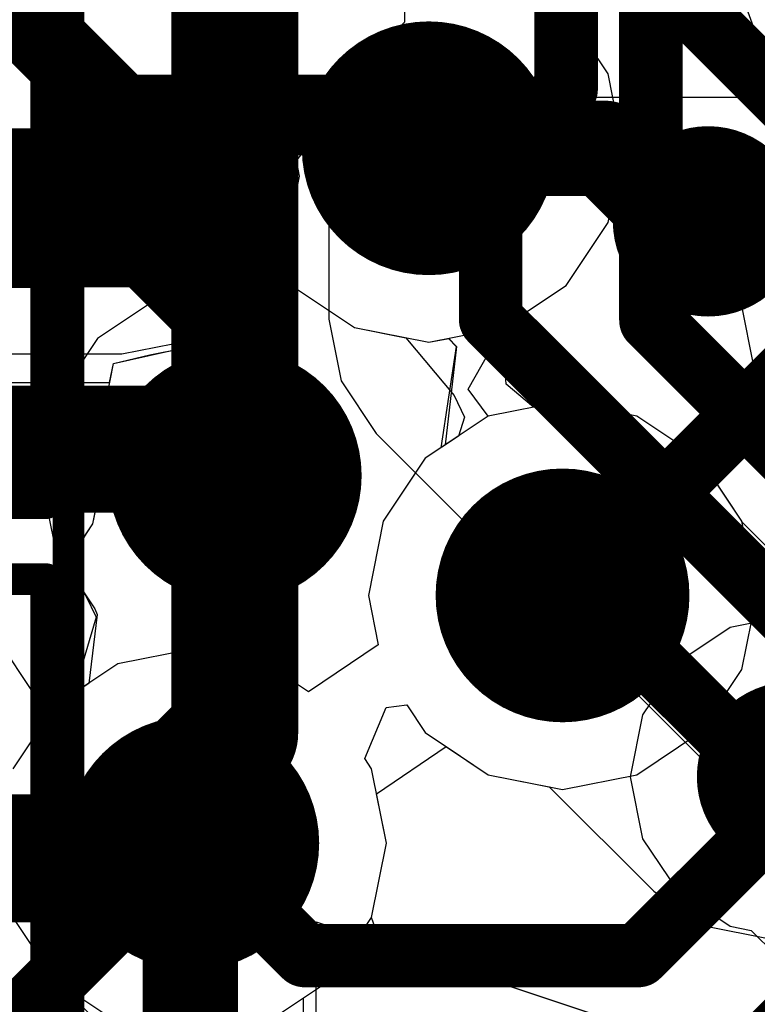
# Model space of a CAD drawing. Header units: millimetres. Extents: x -2 to 68, y -2 to 27.4.
# Tile 94 of 256: x 18.9 to 20, y 8 to 9.6. Entities that reach past the tile are written whole.
import ezdxf

# ---------------------------------------------------------------- set-up
doc = ezdxf.new("R2010")
doc.units = ezdxf.units.MM
for name, color, linetype in [('BottomLayer', 5, 'Continuous'), ('DrillGuide', 244, 'Continuous'), ('Mechanical13', 56, 'Continuous'), ('Mechanical15', 56, 'Continuous'), ('Mechanical6', 56, 'Continuous'), ('MidLayer1', 16, 'Continuous'), ('MidLayer2', 76, 'Continuous'), ('MidLayer3', 90, 'Continuous'), ('MidLayer4', 156, 'Continuous'), ('MidLayer5', 130, 'Continuous'), ('MidLayer6', 216, 'Continuous'), ('MidLayer7', 6, 'Continuous'), ('MidLayer8', 54, 'Continuous'), ('MultiLayer', 9, 'Continuous'), ('TopLayer', 1, 'Continuous'), ('TopPaste', 8, 'Continuous'), ('TopSolder', 216, 'Continuous'), ('ViaHoleLayer', 16, 'Continuous')]:
    doc.layers.add(name, color=color, linetype=linetype)

# ---------------------------------------------------------------- blocks, each defined once
blk = doc.blocks.new('DF40C_80DP_0_4V_51__F_________1_B_292')
at = {"layer": 'Mechanical6', "const_width": 0.05}
blk.add_lwpolyline([(-8.395, -1.79), (8.395, -1.79)], dxfattribs=at)
blk = doc.blocks.new('CAP_0402_408')
at = {"layer": 'Mechanical13', "const_width": 0.12}
for points in [[(-0.53, 0.28), (0.53, 0.28)], [(-0.53, -0.28), (-0.53, 0.28)], [(0.53, -0.28), (0.53, 0.28)], [(-0.53, -0.28), (0.53, -0.28)]]:
    blk.add_lwpolyline(points, dxfattribs=at)
at = {"layer": 'Mechanical13', "const_width": 0.06}
for points in [[(-0.56, 0.28, 1), (-0.5, 0.28, 1)], [(-0.56, 0.28, 1), (-0.5, 0.28, 1)], [(0.5, 0.28, 1), (0.56, 0.28, 1)], [(0.5, 0.28, 1), (0.56, 0.28, 1)], [(-0.56, -0.28, 1), (-0.5, -0.28, 1)], [(-0.56, -0.28, 1), (-0.5, -0.28, 1)], [(0.5, -0.28, 1), (0.56, -0.28, 1)], [(0.5, -0.28, 1), (0.56, -0.28, 1)]]:
    blk.add_lwpolyline(points, format="xyb", close=True, dxfattribs=at)
at = {"layer": 'Mechanical15', "const_width": 0.05}
for points in [[(-0.9, 0.44), (0.9, 0.44)], [(-0.9, -0.44), (-0.9, 0.44)], [(0.9, -0.44), (0.9, 0.44)], [(0, -0.22), (0, 0.22)], [(-0.22, 0), (0.22, 0)], [(-0.9, -0.44), (0.9, -0.44)]]:
    blk.add_lwpolyline(points, dxfattribs=at)
at = {"layer": 'Mechanical15'}
for points, const_width in [([(-0.9125, 0.44, 1), (-0.8875, 0.44, 1)], 0.025), ([(-0.9125, 0.44, 1), (-0.8875, 0.44, 1)], 0.025), ([(0.8875, 0.44, 1), (0.9125, 0.44, 1)], 0.025), ([(0.8875, 0.44, 1), (0.9125, 0.44, 1)], 0.025), ([(-0.0125, 0.22, 1), (0.0125, 0.22, 1)], 0.025), ([(0.165, 0, 1), (-0.165, 0, 1)], 0.05), ([(-0.2325, 0, 1), (-0.2075, 0, 1)], 0.025), ([(-0.1775, 0, 1), (-0.1525, 0, 1)], 0.025), ([(0.1525, 0, 1), (0.1775, 0, 1)], 0.025), ([(0.2075, 0, 1), (0.2325, 0, 1)], 0.025), ([(-0.0125, -0.22, 1), (0.0125, -0.22, 1)], 0.025), ([(-0.9125, -0.44, 1), (-0.8875, -0.44, 1)], 0.025), ([(-0.9125, -0.44, 1), (-0.8875, -0.44, 1)], 0.025), ([(0.8875, -0.44, 1), (0.9125, -0.44, 1)], 0.025), ([(0.8875, -0.44, 1), (0.9125, -0.44, 1)], 0.025)]:
    blk.add_lwpolyline(points, format="xyb", close=True, dxfattribs=dict(at, const_width=const_width))
at = {"layer": 'TopLayer', "const_width": 0.1508}
for points in [[(-0.6746, 0.1392, 1), (-0.5238, 0.1392, 1)], [(-0.3462, 0.1392, 1), (-0.1954, 0.1392, 1)], [(0.1954, 0.1392, 1), (0.3462, 0.1392, 1)], [(0.5238, 0.1392, 1), (0.6746, 0.1392, 1)], [(-0.6746, -0.1392, 1), (-0.5238, -0.1392, 1)], [(-0.3462, -0.1392, 1), (-0.1954, -0.1392, 1)], [(0.1954, -0.1392, 1), (0.3462, -0.1392, 1)], [(0.5238, -0.1392, 1), (0.6746, -0.1392, 1)]]:
    blk.add_lwpolyline(points, format="xyb", close=True, dxfattribs=at)
at = {"layer": 'TopLayer'}
for points in [[(-0.2708, 0.29), (-0.5992, 0.29), (-0.2708, -0.29), (-0.5992, -0.29)], [(0.2708, -0.29), (0.5992, -0.29), (0.2708, 0.29), (0.5992, 0.29)], [(-0.12, 0.1392), (-0.75, 0.1392), (-0.12, -0.1392), (-0.75, -0.1392)], [(0.12, -0.1392), (0.75, -0.1392), (0.12, 0.1392), (0.75, 0.1392)]]:
    blk.add_solid(points, dxfattribs=at)
at = {"layer": 'TopPaste', "const_width": 0.1508}
for points in [[(-0.6746, 0.1392, 1), (-0.5238, 0.1392, 1)], [(-0.3462, 0.1392, 1), (-0.1954, 0.1392, 1)], [(0.1954, 0.1392, 1), (0.3462, 0.1392, 1)], [(0.5238, 0.1392, 1), (0.6746, 0.1392, 1)], [(-0.6746, -0.1392, 1), (-0.5238, -0.1392, 1)], [(-0.3462, -0.1392, 1), (-0.1954, -0.1392, 1)], [(0.1954, -0.1392, 1), (0.3462, -0.1392, 1)], [(0.5238, -0.1392, 1), (0.6746, -0.1392, 1)]]:
    blk.add_lwpolyline(points, format="xyb", close=True, dxfattribs=at)
at = {"layer": 'TopPaste'}
for points in [[(-0.2708, 0.29), (-0.5992, 0.29), (-0.2708, -0.29), (-0.5992, -0.29)], [(0.2708, -0.29), (0.5992, -0.29), (0.2708, 0.29), (0.5992, 0.29)], [(-0.12, 0.1392), (-0.75, 0.1392), (-0.12, -0.1392), (-0.75, -0.1392)], [(0.12, -0.1392), (0.75, -0.1392), (0.12, 0.1392), (0.75, 0.1392)]]:
    blk.add_solid(points, dxfattribs=at)
at = {"layer": 'TopSolder', "const_width": 0.1508}
for points in [[(-0.6746, 0.1392, 1), (-0.5238, 0.1392, 1)], [(-0.3462, 0.1392, 1), (-0.1954, 0.1392, 1)], [(0.1954, 0.1392, 1), (0.3462, 0.1392, 1)], [(0.5238, 0.1392, 1), (0.6746, 0.1392, 1)], [(-0.6746, -0.1392, 1), (-0.5238, -0.1392, 1)], [(-0.3462, -0.1392, 1), (-0.1954, -0.1392, 1)], [(0.1954, -0.1392, 1), (0.3462, -0.1392, 1)], [(0.5238, -0.1392, 1), (0.6746, -0.1392, 1)]]:
    blk.add_lwpolyline(points, format="xyb", close=True, dxfattribs=at)
at = {"layer": 'TopSolder'}
for points in [[(-0.2708, 0.29), (-0.5992, 0.29), (-0.2708, -0.29), (-0.5992, -0.29)], [(0.2708, -0.29), (0.5992, -0.29), (0.2708, 0.29), (0.5992, 0.29)], [(-0.12, 0.1392), (-0.75, 0.1392), (-0.12, -0.1392), (-0.75, -0.1392)], [(0.12, -0.1392), (0.75, -0.1392), (0.12, 0.1392), (0.75, 0.1392)]]:
    blk.add_solid(points, dxfattribs=at)
blk = doc.blocks.new('CAP_0402_438')
at = {"layer": 'Mechanical13', "const_width": 0.12}
for points in [[(0.53, 0.28), (-0.53, 0.28)], [(-0.53, 0.28), (-0.53, -0.28)], [(0.53, 0.28), (0.53, -0.28)], [(0.53, -0.28), (-0.53, -0.28)]]:
    blk.add_lwpolyline(points, dxfattribs=at)
at = {"layer": 'Mechanical13', "const_width": 0.06}
for points in [[(-0.56, 0.28, 1), (-0.5, 0.28, 1)], [(-0.56, 0.28, 1), (-0.5, 0.28, 1)], [(0.5, 0.28, 1), (0.56, 0.28, 1)], [(0.5, 0.28, 1), (0.56, 0.28, 1)], [(-0.56, -0.28, 1), (-0.5, -0.28, 1)], [(-0.56, -0.28, 1), (-0.5, -0.28, 1)], [(0.5, -0.28, 1), (0.56, -0.28, 1)], [(0.5, -0.28, 1), (0.56, -0.28, 1)]]:
    blk.add_lwpolyline(points, format="xyb", close=True, dxfattribs=at)
at = {"layer": 'Mechanical15', "const_width": 0.05}
for points in [[(0.9, 0.44), (-0.9, 0.44)], [(-0.9, 0.44), (-0.9, -0.44)], [(0.9, 0.44), (0.9, -0.44)], [(0, 0.22), (0, -0.22)], [(0.22, 0), (-0.22, 0)], [(0.9, -0.44), (-0.9, -0.44)]]:
    blk.add_lwpolyline(points, dxfattribs=at)
at = {"layer": 'Mechanical15'}
for points, const_width in [([(-0.9125, 0.44, 1), (-0.8875, 0.44, 1)], 0.025), ([(-0.9125, 0.44, 1), (-0.8875, 0.44, 1)], 0.025), ([(0.8875, 0.44, 1), (0.9125, 0.44, 1)], 0.025), ([(0.8875, 0.44, 1), (0.9125, 0.44, 1)], 0.025), ([(-0.0125, 0.22, 1), (0.0125, 0.22, 1)], 0.025), ([(0.165, 0, 1), (-0.165, 0, 1)], 0.05), ([(-0.2325, 0, 1), (-0.2075, 0, 1)], 0.025), ([(-0.1775, 0, 1), (-0.1525, 0, 1)], 0.025), ([(0.1525, 0, 1), (0.1775, 0, 1)], 0.025), ([(0.2075, 0, 1), (0.2325, 0, 1)], 0.025), ([(-0.0125, -0.22, 1), (0.0125, -0.22, 1)], 0.025), ([(-0.9125, -0.44, 1), (-0.8875, -0.44, 1)], 0.025), ([(-0.9125, -0.44, 1), (-0.8875, -0.44, 1)], 0.025), ([(0.8875, -0.44, 1), (0.9125, -0.44, 1)], 0.025), ([(0.8875, -0.44, 1), (0.9125, -0.44, 1)], 0.025)]:
    blk.add_lwpolyline(points, format="xyb", close=True, dxfattribs=dict(at, const_width=const_width))
at = {"layer": 'TopLayer', "const_width": 0.1508}
for points in [[(-0.6746, 0.1392, 1), (-0.5238, 0.1392, 1)], [(-0.3462, 0.1392, 1), (-0.1954, 0.1392, 1)], [(0.1954, 0.1392, 1), (0.3462, 0.1392, 1)], [(0.5238, 0.1392, 1), (0.6746, 0.1392, 1)], [(-0.6746, -0.1392, 1), (-0.5238, -0.1392, 1)], [(-0.3462, -0.1392, 1), (-0.1954, -0.1392, 1)], [(0.1954, -0.1392, 1), (0.3462, -0.1392, 1)], [(0.5238, -0.1392, 1), (0.6746, -0.1392, 1)]]:
    blk.add_lwpolyline(points, format="xyb", close=True, dxfattribs=at)
at = {"layer": 'TopLayer'}
for points in [[(-0.2708, 0.29), (-0.5992, 0.29), (-0.2708, -0.29), (-0.5992, -0.29)], [(0.2708, -0.29), (0.5992, -0.29), (0.2708, 0.29), (0.5992, 0.29)], [(-0.12, 0.1392), (-0.75, 0.1392), (-0.12, -0.1392), (-0.75, -0.1392)], [(0.12, -0.1392), (0.75, -0.1392), (0.12, 0.1392), (0.75, 0.1392)]]:
    blk.add_solid(points, dxfattribs=at)
at = {"layer": 'TopPaste', "const_width": 0.1508}
for points in [[(-0.6746, 0.1392, 1), (-0.5238, 0.1392, 1)], [(-0.3462, 0.1392, 1), (-0.1954, 0.1392, 1)], [(0.1954, 0.1392, 1), (0.3462, 0.1392, 1)], [(0.5238, 0.1392, 1), (0.6746, 0.1392, 1)], [(-0.6746, -0.1392, 1), (-0.5238, -0.1392, 1)], [(-0.3462, -0.1392, 1), (-0.1954, -0.1392, 1)], [(0.1954, -0.1392, 1), (0.3462, -0.1392, 1)], [(0.5238, -0.1392, 1), (0.6746, -0.1392, 1)]]:
    blk.add_lwpolyline(points, format="xyb", close=True, dxfattribs=at)
at = {"layer": 'TopPaste'}
for points in [[(-0.2708, 0.29), (-0.5992, 0.29), (-0.2708, -0.29), (-0.5992, -0.29)], [(0.2708, -0.29), (0.5992, -0.29), (0.2708, 0.29), (0.5992, 0.29)], [(-0.12, 0.1392), (-0.75, 0.1392), (-0.12, -0.1392), (-0.75, -0.1392)], [(0.12, -0.1392), (0.75, -0.1392), (0.12, 0.1392), (0.75, 0.1392)]]:
    blk.add_solid(points, dxfattribs=at)
at = {"layer": 'TopSolder', "const_width": 0.1508}
for points in [[(-0.6746, 0.1392, 1), (-0.5238, 0.1392, 1)], [(-0.3462, 0.1392, 1), (-0.1954, 0.1392, 1)], [(0.1954, 0.1392, 1), (0.3462, 0.1392, 1)], [(0.5238, 0.1392, 1), (0.6746, 0.1392, 1)], [(-0.6746, -0.1392, 1), (-0.5238, -0.1392, 1)], [(-0.3462, -0.1392, 1), (-0.1954, -0.1392, 1)], [(0.1954, -0.1392, 1), (0.3462, -0.1392, 1)], [(0.5238, -0.1392, 1), (0.6746, -0.1392, 1)]]:
    blk.add_lwpolyline(points, format="xyb", close=True, dxfattribs=at)
at = {"layer": 'TopSolder'}
for points in [[(-0.2708, 0.29), (-0.5992, 0.29), (-0.2708, -0.29), (-0.5992, -0.29)], [(0.2708, -0.29), (0.5992, -0.29), (0.2708, 0.29), (0.5992, 0.29)], [(-0.12, 0.1392), (-0.75, 0.1392), (-0.12, -0.1392), (-0.75, -0.1392)], [(0.12, -0.1392), (0.75, -0.1392), (0.12, 0.1392), (0.75, 0.1392)]]:
    blk.add_solid(points, dxfattribs=at)

msp = doc.modelspace()

# ---------------------------------------------------------------- linework, layer by layer
at = {"layer": 'BottomLayer'}
for p, q in [((19.2342, 9.4981), (19.2646, 9.5894)), ((19.2779, 9.4328), (19.2342, 9.4981)), ((19.2944, 9.35), (19.3764, 9.45)), ((19.3764, 9.45), (20.122, 9.45)), ((19.2992, 9.3255), (19.2779, 9.4328)), ((19.2992, 9.3255), (19.2944, 9.35)), ((19.2779, 9.2182), (19.2992, 9.3255)), ((19.2779, 9.2182), (19.2992, 9.3255)), ((20.0696, 9.3039), (20.0144, 9.2212)), ((20.0696, 9.3039), (20.0144, 9.2212)), ((20.0144, 9.2212), (19.995, 9.1237)), ((20.0144, 9.2212), (19.995, 9.1237)), ((19.2171, 9.1272), (19.2779, 9.2182)), ((19.2171, 9.1272), (19.2779, 9.2182)), ((19.2044, 9.1145), (19.2171, 9.1272)), ((19.2044, 9.1145), (19.2171, 9.1272)), ((19.1134, 9.0537), (19.2044, 9.1145)), ((19.1134, 9.0537), (19.2044, 9.1145)), ((19.995, 9.1237), (20.0144, 9.0261)), ((19.995, 9.1237), (20.0144, 9.0261)), ((19.0057, 9.0301), (19.0879, 9.0486)), ((19.0634, 9.0437), (19.1134, 9.0537)), ((19.0879, 9.0486), (19.1134, 9.0537)), ((19.0057, 9.0303), (19.0634, 9.0437)), ((18.9889, 8.9446), (19.0057, 9.0303)), ((18.9998, 9), (19.0057, 9.0301)), ((20.0144, 9.0261), (20.0696, 8.9434)), ((20.0144, 9.0261), (20.0696, 8.9434)), ((18.435, 9), (18.9998, 9)), ((18.9889, 8.8554), (18.9889, 8.9446)), ((18.9734, 8.7772), (18.9889, 8.8554)), ((18.9779, 8.8), (18.435, 8.8)), ((18.9734, 8.7772), (18.9779, 8.8)), ((18.9291, 8.7109), (18.9734, 8.7772)), ((18.9633, 8.7621), (18.9734, 8.7772)), ((18.8997, 8.6597), (18.9633, 8.7621)), ((18.9, 8.6915), (18.9291, 8.7109)), ((18.9, 8.659), (18.9, 8.6915)), ((18.9474, 8.5446), (18.8997, 8.6597)), ((18.9474, 8.5446), (18.9, 8.659)), ((20.075, 8.6335), (19.9775, 8.6141)), ((20.075, 8.6335), (19.9775, 8.6141)), ((19.9775, 8.6141), (19.8948, 8.5588)), ((19.9775, 8.6141), (19.8948, 8.5588)), ((19.8948, 8.5588), (19.8395, 8.4761)), ((19.8948, 8.5588), (19.8395, 8.4761)), ((18.9474, 8.4554), (18.9474, 8.5446)), ((18.9474, 8.4554), (18.9474, 8.5446)), ((19.8395, 8.4761), (19.8201, 8.3786)), ((19.8395, 8.4761), (19.8201, 8.3786)), ((18.8997, 8.3403), (18.9474, 8.4554)), ((18.9, 8.341), (18.9474, 8.4554)), ((19.8201, 8.3786), (19.8395, 8.281)), ((19.8201, 8.3786), (19.8395, 8.281)), ((18.8997, 8.2597), (18.8997, 8.3403)), ((18.9, 8.3), (18.9, 8.341)), ((19.225, 7.975), (18.9, 8.3)), ((19.8395, 8.281), (19.8948, 8.1983)), ((19.8395, 8.281), (19.8948, 8.1983)), ((18.9474, 8.1446), (18.8997, 8.2597)), ((19.8948, 8.1983), (19.9775, 8.1431)), ((19.8948, 8.1983), (19.9775, 8.1431)), ((18.9474, 8.0554), (18.9474, 8.1446)), ((19.9775, 8.1431), (20.0108, 8.1365)), ((19.9775, 8.1431), (20.0108, 8.1365)), ((20.0108, 8.1365), (20.0489, 8.0983)), ((20.0108, 8.1365), (20.0489, 8.0983)), ((18.9388, 8.0347), (18.9474, 8.0554)), ((19.0032, 7.9692), (18.9388, 8.0347))]:
    msp.add_line(p, q, dxfattribs=at)
for points, const_width in [([(18.9439, 9.3255, 1), (19.0938, 9.3255, 1)], 0.15), ([(18.9813, 9.3255, 1), (19.0563, 9.3255, 1)], 0.075), ([(18.9686, 9.3127, 1), (19.0436, 9.3127, 1)], 0.075), ([(18.9686, 9.3127, 1), (19.0436, 9.3127, 1)], 0.075), ([(19.0969, 8.8533, 1), (19.2969, 8.8533, 1)], 0.2), ([(19.1052, 8.895, 1), (19.2052, 8.895, 1)], 0.1), ([(19.1052, 8.895, 1), (19.2052, 8.895, 1)], 0.1), ([(19.1469, 8.8533, 1), (19.2469, 8.8533, 1)], 0.1), ([(20, 8.3786, 1), (20.15, 8.3786, 1)], 0.15)]:
    msp.add_lwpolyline(points, format="xyb", close=True, dxfattribs=dict(at, const_width=const_width))
for points, const_width in [([(19.0061, 9.3127), (19.0188, 9.3255)], 0.15), ([(18.4477, 9.3127), (19.0061, 9.3127)], 0.15), ([(18.44, 8.895), (19.1552, 8.895)], 0.2), ([(19.1552, 8.895), (19.1969, 8.8533)], 0.2)]:
    msp.add_lwpolyline(points, dxfattribs=dict(at, const_width=const_width))
at = {"layer": 'DrillGuide'}
for points, const_width in [([(19.4526, 9.3693, 1), (19.5526, 9.3693, 1)], 0.1), ([(18.9939, 9.3255, 1), (19.0438, 9.3255, 1)], 0.05), ([(19.9176, 9.2541, 1), (19.9676, 9.2541, 1)], 0.05), ([(19.1469, 8.8533, 1), (19.2469, 8.8533, 1)], 0.1), ([(19.6634, 8.6645, 1), (19.7634, 8.6645, 1)], 0.1), ([(19.08, 8.274, 1), (19.18, 8.274, 1)], 0.1)]:
    msp.add_lwpolyline(points, format="xyb", close=True, dxfattribs=dict(at, const_width=const_width))
at = {"layer": 'MidLayer1'}
for p, q in [((19.1748, 9.6336), (19.2222, 9.5379)), ((20.0212, 9.5418), (19.9992, 9.6032)), ((19.2222, 9.5379), (19.2241, 9.4925)), ((19.22, 9.4864), (19.1967, 9.3693)), ((19.2241, 9.4925), (19.22, 9.4864)), ((19.1967, 9.3693), (19.22, 9.2523)), ((19.22, 9.2523), (19.2863, 9.153)), ((19.2863, 9.153), (19.3855, 9.0867)), ((19.3855, 9.0867), (19.5026, 9.0635)), ((19.5026, 9.0635), (19.5335, 9.0696)), ((19.5335, 9.0696), (19.5456, 9.0567)), ((19.5456, 9.0567), (19.5214, 8.897)), ((20.001, 8.9853), (20.0499, 8.995)), ((19.9793, 8.9535), (20.001, 8.9853)), ((19.9484, 8.8529), (19.9793, 8.9535)), ((19.5214, 8.897), (19.4971, 8.8808)), ((19.4971, 8.8808), (19.4308, 8.7816)), ((19.996, 8.7816), (19.9484, 8.8529)), ((19.4308, 8.7816), (19.4076, 8.6645)), ((20.0193, 8.6645), (19.996, 8.7816)), ((19.4076, 8.6645), (19.4231, 8.5866)), ((19.996, 8.5475), (20.0193, 8.6645)), ((19.4231, 8.5866), (19.3131, 8.5124)), ((19.13, 8.5799), (19.0129, 8.5566)), ((19.2471, 8.5566), (19.13, 8.5799)), ((19.0129, 8.5566), (18.9137, 8.4903)), ((19.3131, 8.5124), (19.2471, 8.5566)), ((19.9297, 8.4482), (19.996, 8.5475)), ((18.9137, 8.4903), (18.8474, 8.3911)), ((19.8305, 8.3819), (19.9297, 8.4482)), ((19.4204, 8.352), (19.5303, 8.4261)), ((19.5303, 8.4261), (19.5964, 8.3819)), ((19.5964, 8.3819), (19.7134, 8.3587)), ((19.7134, 8.3587), (19.8305, 8.3819)), ((19.4359, 8.274), (19.4204, 8.352)), ((19.4126, 8.1569), (19.4359, 8.274)), ((18.8474, 8.1569), (18.9137, 8.0577)), ((19.3463, 8.0577), (19.4126, 8.1569)), ((18.9137, 8.0577), (19.0129, 7.9914)), ((19.2471, 7.9914), (19.3463, 8.0577))]:
    msp.add_line(p, q, dxfattribs=at)
for points, const_width in [([(19.4026, 9.3693, 1), (19.6026, 9.3693, 1)], 0.2), ([(19.4651, 9.3693, 1), (19.5401, 9.3693, 1)], 0.075), ([(19.743, 9.3693, 1), (19.818, 9.3693, 1)], 0.075), ([(19.743, 9.3693, 1), (19.818, 9.3693, 1)], 0.075), ([(19.8676, 9.2541, 1), (20.0176, 9.2541, 1)], 0.15), ([(19.8296, 9.2828, 1), (19.9046, 9.2828, 1)], 0.075), ([(19.8296, 9.2828, 1), (19.9046, 9.2828, 1)], 0.075), ([(19.8764, 9.2828, 1), (19.9514, 9.2828, 1)], 0.075), ([(19.8764, 9.2828, 1), (19.9514, 9.2828, 1)], 0.075), ([(19.9051, 9.2541, 1), (19.9801, 9.2541, 1)], 0.075), ([(19.0969, 8.8533, 1), (19.2969, 8.8533, 1)], 0.2), ([(19.6134, 8.6645, 1), (19.8134, 8.6645, 1)], 0.2), ([(19.03, 8.274, 1), (19.23, 8.274, 1)], 0.2)]:
    msp.add_lwpolyline(points, format="xyb", close=True, dxfattribs=dict(at, const_width=const_width))
at = {"layer": 'MidLayer1', "const_width": 0.15}
for points in [[(19.5026, 9.3693), (19.7805, 9.3693)], [(19.7805, 9.3693), (19.8671, 9.2828)], [(19.8671, 9.2828), (19.9139, 9.2828)], [(19.9139, 9.2828), (19.9426, 9.2541)]]:
    msp.add_lwpolyline(points, dxfattribs=at)
at = {"layer": 'MidLayer2'}
for p, q in [((19.1748, 9.6336), (19.2251, 9.4941)), ((19.7852, 9.4864), (19.7189, 9.5856)), ((19.22, 9.4864), (19.1967, 9.3693)), ((19.2251, 9.4941), (19.22, 9.4864)), ((19.8085, 9.3693), (19.7852, 9.4864)), ((19.1967, 9.3693), (19.22, 9.2523)), ((19.7852, 9.2523), (19.8085, 9.3693)), ((19.22, 9.2523), (19.2863, 9.153)), ((19.7189, 9.153), (19.7852, 9.2523)), ((19.2863, 9.153), (19.3855, 9.0867)), ((19.6196, 9.0867), (19.7189, 9.153)), ((19.3855, 9.0867), (19.5026, 9.0635)), ((19.5026, 9.0635), (19.6196, 9.0867)), ((19.7134, 8.9704), (19.5964, 8.9471)), ((19.8305, 8.9471), (19.7134, 8.9704)), ((19.5964, 8.9471), (19.4971, 8.8808)), ((19.9297, 8.8808), (19.8305, 8.9471)), ((19.4971, 8.8808), (19.4308, 8.7816)), ((19.996, 8.7816), (19.9297, 8.8808)), ((19.4308, 8.7816), (19.4076, 8.6645)), ((20.0193, 8.6645), (19.996, 8.7816)), ((19.4076, 8.6645), (19.4231, 8.5866)), ((19.996, 8.5475), (20.0193, 8.6645)), ((19.4231, 8.5866), (19.3131, 8.5124)), ((19.13, 8.5799), (19.0129, 8.5566)), ((19.2471, 8.5566), (19.13, 8.5799)), ((19.0129, 8.5566), (18.9137, 8.4903)), ((19.3131, 8.5124), (19.2471, 8.5566)), ((19.9297, 8.4482), (19.996, 8.5475)), ((18.9137, 8.4903), (18.8474, 8.3911)), ((19.8305, 8.3819), (19.9297, 8.4482)), ((19.4204, 8.352), (19.5303, 8.4261)), ((19.5303, 8.4261), (19.5964, 8.3819)), ((19.5964, 8.3819), (19.7134, 8.3587)), ((19.7134, 8.3587), (19.8305, 8.3819)), ((19.4359, 8.274), (19.4204, 8.352)), ((19.4126, 8.1569), (19.4359, 8.274)), ((19.3463, 8.0577), (19.4126, 8.1569)), ((19.2471, 7.9914), (19.3463, 8.0577))]:
    msp.add_line(p, q, dxfattribs=at)
at = {"layer": 'MidLayer2', "const_width": 0.2}
for points in [[(19.4026, 9.3693, 1), (19.6026, 9.3693, 1)], [(19.0969, 8.8533, 1), (19.2969, 8.8533, 1)], [(19.6134, 8.6645, 1), (19.8134, 8.6645, 1)], [(19.03, 8.274, 1), (19.23, 8.274, 1)]]:
    msp.add_lwpolyline(points, format="xyb", close=True, dxfattribs=at)
at = {"layer": 'MidLayer2', "const_width": 0.1}
msp.add_lwpolyline([(18.2864, 8.4929), (19.6628, 7.1166)], dxfattribs=at)
at = {"layer": 'MidLayer3'}
for p, q in [((19.1748, 9.6336), (19.2251, 9.4941)), ((19.22, 9.4864), (19.1967, 9.3693)), ((19.2251, 9.4941), (19.22, 9.4864)), ((19.1967, 9.3693), (19.22, 9.2523)), ((19.22, 9.2523), (19.2863, 9.153)), ((19.2863, 9.153), (19.3855, 9.0867)), ((19.3855, 9.0867), (19.4664, 9.0706)), ((19.4664, 9.0706), (19.5427, 8.9794)), ((19.5427, 8.9794), (19.559, 8.9452)), ((19.559, 8.9452), (19.5494, 8.9157)), ((19.5494, 8.9157), (19.4971, 8.8808)), ((19.4971, 8.8808), (19.4308, 8.7816)), ((19.4308, 8.7816), (19.4076, 8.6645)), ((19.4076, 8.6645), (19.4231, 8.5866)), ((19.4231, 8.5866), (19.3131, 8.5124)), ((19.13, 8.5799), (19.0129, 8.5566)), ((19.2471, 8.5566), (19.13, 8.5799)), ((19.0129, 8.5566), (18.9137, 8.4903)), ((19.3131, 8.5124), (19.2471, 8.5566)), ((18.9137, 8.4903), (18.8474, 8.3911)), ((18.8474, 8.1569), (18.9137, 8.0577)), ((18.9137, 8.0577), (19.0129, 7.9914))]:
    msp.add_line(p, q, dxfattribs=at)
for points, const_width in [([(19.4026, 9.3693, 1), (19.6026, 9.3693, 1)], 0.2), ([(19.0969, 8.8533, 1), (19.2969, 8.8533, 1)], 0.2), ([(19.6134, 8.6645, 1), (19.8134, 8.6645, 1)], 0.2), ([(19.6884, 8.6645, 1), (19.7384, 8.6645, 1)], 0.05), ([(19.03, 8.274, 1), (19.23, 8.274, 1)], 0.2), ([(19.105, 8.274, 1), (19.155, 8.274, 1)], 0.05), ([(19.2822, 8.0968, 1), (19.3322, 8.0968, 1)], 0.05), ([(19.2822, 8.0968, 1), (19.3322, 8.0968, 1)], 0.05), ([(19.8077, 8.0968, 1), (19.8577, 8.0968, 1)], 0.05), ([(19.8077, 8.0968, 1), (19.8577, 8.0968, 1)], 0.05)]:
    msp.add_lwpolyline(points, format="xyb", close=True, dxfattribs=dict(at, const_width=const_width))
at = {"layer": 'MidLayer3', "const_width": 0.1}
for points in [[(19.7134, 8.6645), (20.096, 9.0471)], [(19.8327, 8.0968), (20.3772, 8.6413)], [(19.7901, 7.7148), (20.4766, 8.4014)], [(19.13, 8.274), (19.3072, 8.0968)], [(19.3072, 8.0968), (19.8327, 8.0968)]]:
    msp.add_lwpolyline(points, dxfattribs=at)
at = {"layer": 'MidLayer4'}
for p, q in [((19.7852, 9.4864), (19.7189, 9.5856)), ((19.8085, 9.3693), (19.7852, 9.4864)), ((19.7852, 9.2523), (19.8085, 9.3693)), ((20.0696, 9.3039), (20.0144, 9.2212)), ((19.7189, 9.153), (19.7852, 9.2523)), ((20.0144, 9.2212), (19.995, 9.1237)), ((19.1713, 9.0966), (19.2863, 9.153)), ((19.2863, 9.153), (19.3855, 9.0867)), ((19.6196, 9.0867), (19.7189, 9.153)), ((19.995, 9.1237), (20.0144, 9.0261)), ((19.1261, 9.0664), (19.1713, 9.0966)), ((19.3855, 9.0867), (19.5026, 9.0635)), ((19.5026, 9.0635), (19.6196, 9.0867)), ((19.0188, 9.0451), (19.1261, 9.0664)), ((18.0097, 9.0451), (19.0188, 9.0451)), ((20.0144, 9.0261), (20.0696, 8.9434)), ((19.7134, 8.9704), (19.5964, 8.9471)), ((19.8305, 8.9471), (19.7134, 8.9704)), ((19.5964, 8.9471), (19.4971, 8.8808)), ((19.9297, 8.8808), (19.8305, 8.9471)), ((19.4971, 8.8808), (19.4308, 8.7816)), ((19.996, 8.7816), (19.9297, 8.8808)), ((19.4308, 8.7816), (19.4076, 8.6645)), ((19.9964, 8.7799), (19.996, 8.7816)), ((20.1394, 8.6368), (19.9964, 8.7799)), ((19.4076, 8.6645), (19.4231, 8.5866)), ((19.4231, 8.5866), (19.3131, 8.5124)), ((19.13, 8.5799), (19.0129, 8.5566)), ((19.2471, 8.5566), (19.13, 8.5799)), ((19.0129, 8.5566), (18.9137, 8.4903)), ((19.3131, 8.5124), (19.2471, 8.5566)), ((18.9137, 8.4903), (18.8474, 8.3911)), ((19.4204, 8.352), (19.5303, 8.4261)), ((19.5303, 8.4261), (19.5964, 8.3819)), ((19.5964, 8.3819), (19.6925, 8.3628)), ((19.4359, 8.274), (19.4204, 8.352)), ((19.6925, 8.3628), (19.857, 8.1983)), ((19.4126, 8.1569), (19.4359, 8.274)), ((19.857, 8.1983), (19.9397, 8.1431)), ((18.8474, 8.1569), (18.9137, 8.0577)), ((19.3463, 8.0577), (19.4126, 8.1569)), ((19.9397, 8.1431), (20.0372, 8.1237)), ((18.9137, 8.0577), (18.9486, 8.0344)), ((19.3054, 8.0304), (19.3463, 8.0577)), ((18.9486, 8.0344), (18.9486, 7.8884)), ((19.3054, 7.8884), (19.3054, 8.0304))]:
    msp.add_line(p, q, dxfattribs=at)
for points, const_width in [([(19.4026, 9.3693, 1), (19.6026, 9.3693, 1)], 0.2), ([(18.9439, 9.3255, 1), (19.0938, 9.3255, 1)], 0.15), ([(18.9813, 9.3255, 1), (19.0563, 9.3255, 1)], 0.075), ([(19.0969, 8.8533, 1), (19.2969, 8.8533, 1)], 0.2), ([(19.6134, 8.6645, 1), (19.8134, 8.6645, 1)], 0.2), ([(19.6884, 8.6645, 1), (19.7384, 8.6645, 1)], 0.05), ([(19.7262, 8.6645, 1), (19.7762, 8.6645, 1)], 0.05), ([(19.7262, 8.6645, 1), (19.7762, 8.6645, 1)], 0.05), ([(20, 8.3786, 1), (20.15, 8.3786, 1)], 0.15), ([(19.03, 8.274, 1), (19.23, 8.274, 1)], 0.2), ([(20.0122, 8.3786, 1), (20.0622, 8.3786, 1)], 0.05), ([(20.0122, 8.3786, 1), (20.0622, 8.3786, 1)], 0.05), ([(19.0895, 8.271, 1), (19.1645, 8.271, 1)], 0.075)]:
    msp.add_lwpolyline(points, format="xyb", close=True, dxfattribs=dict(at, const_width=const_width))
for points, const_width in [([(17.7259, 9.3255), (19.0188, 9.3255)], 0.15), ([(19.7134, 8.6645), (19.7512, 8.6645)], 0.1), ([(19.7512, 8.6645), (20.0372, 8.3786)], 0.1), ([(20.0372, 8.3786), (20.075, 8.3786)], 0.1), ([(19.127, 7.707), (19.127, 8.271)], 0.15)]:
    msp.add_lwpolyline(points, dxfattribs=dict(at, const_width=const_width))
at = {"layer": 'MidLayer5'}
for p, q in [((19.1748, 9.6336), (19.2251, 9.4941)), ((19.22, 9.4864), (19.1967, 9.3693)), ((19.2251, 9.4941), (19.22, 9.4864)), ((19.1967, 9.3693), (19.22, 9.2523)), ((19.22, 9.2523), (19.2863, 9.153)), ((19.2863, 9.153), (19.3855, 9.0867)), ((19.3855, 9.0867), (19.5026, 9.0635)), ((19.5026, 9.0635), (19.534, 9.0697)), ((19.534, 9.0697), (19.5461, 9.0568)), ((19.5461, 9.0568), (19.5284, 8.9017)), ((19.5284, 8.9017), (19.4971, 8.8808)), ((19.4971, 8.8808), (19.4308, 8.7816)), ((19.4308, 8.7816), (19.4076, 8.6645)), ((19.4076, 8.6645), (19.4231, 8.5866)), ((19.4231, 8.5866), (19.3131, 8.5124)), ((19.13, 8.5799), (19.0129, 8.5566)), ((19.2471, 8.5566), (19.13, 8.5799)), ((19.0129, 8.5566), (18.9137, 8.4903)), ((19.3131, 8.5124), (19.2471, 8.5566)), ((18.9137, 8.4903), (18.8474, 8.3911))]:
    msp.add_line(p, q, dxfattribs=at)
at = {"layer": 'MidLayer5', "const_width": 0.1}
for points in [[(19.8526, 9.0982), (19.8526, 20.3634)], [(19.8526, 9.0982), (20.2057, 8.7451)], [(18.797, 7.941), (19.13, 8.274)]]:
    msp.add_lwpolyline(points, dxfattribs=at)
at = {"layer": 'MidLayer5'}
for points, const_width in [([(19.4026, 9.3693, 1), (19.6026, 9.3693, 1)], 0.2), ([(19.8276, 9.0982, 1), (19.8776, 9.0982, 1)], 0.05), ([(19.8276, 9.0982, 1), (19.8776, 9.0982, 1)], 0.05), ([(19.0969, 8.8533, 1), (19.2969, 8.8533, 1)], 0.2), ([(19.6134, 8.6645, 1), (19.8134, 8.6645, 1)], 0.2), ([(19.03, 8.274, 1), (19.23, 8.274, 1)], 0.2), ([(19.105, 8.274, 1), (19.155, 8.274, 1)], 0.05)]:
    msp.add_lwpolyline(points, format="xyb", close=True, dxfattribs=dict(at, const_width=const_width))
at = {"layer": 'MidLayer6'}
for points, const_width in [([(18.375, 10.0643), (19.0178, 9.4216)], 0.127), ([(19.5917, 9.9162), (20.1421, 9.3658)], 0.1), ([(19.0178, 9.4216), (19.4503, 9.4216)], 0.127), ([(19.4503, 9.4216), (19.5026, 9.3693)], 0.127)]:
    msp.add_lwpolyline(points, dxfattribs=dict(at, const_width=const_width))
for points, const_width in [([(19.4026, 9.3693, 1), (19.6026, 9.3693, 1)], 0.2), ([(18.986, 9.4216, 1), (19.0495, 9.4216, 1)], 0.0635), ([(18.986, 9.4216, 1), (19.0495, 9.4216, 1)], 0.0635), ([(19.4186, 9.4216, 1), (19.4821, 9.4216, 1)], 0.0635), ([(19.4186, 9.4216, 1), (19.4821, 9.4216, 1)], 0.0635), ([(19.4708, 9.3693, 1), (19.5343, 9.3693, 1)], 0.0635), ([(19.0969, 8.8533, 1), (19.2969, 8.8533, 1)], 0.2), ([(19.6134, 8.6645, 1), (19.8134, 8.6645, 1)], 0.2), ([(19.03, 8.274, 1), (19.23, 8.274, 1)], 0.2)]:
    msp.add_lwpolyline(points, format="xyb", close=True, dxfattribs=dict(at, const_width=const_width))
at = {"layer": 'MidLayer7'}
for p, q in [((19.1748, 9.6336), (19.2251, 9.4941)), ((19.7852, 9.4864), (19.7189, 9.5856)), ((19.22, 9.4864), (19.1967, 9.3693)), ((19.2251, 9.4941), (19.22, 9.4864)), ((19.8085, 9.3693), (19.7852, 9.4864)), ((19.1967, 9.3693), (19.214, 9.2823)), ((19.7852, 9.2523), (19.8085, 9.3693)), ((19.214, 9.2823), (19.2077, 9.2366)), ((19.7189, 9.153), (19.7852, 9.2523)), ((19.2077, 9.2366), (19.1373, 9.1474)), ((19.1373, 9.1474), (19.0798, 9.1359)), ((19.6534, 9.1093), (19.7189, 9.153)), ((19.0798, 9.1359), (18.9806, 9.0696)), ((19.6312, 9.0657), (19.6534, 9.1093)), ((18.9806, 9.0696), (18.9143, 8.9704)), ((19.6237, 9.0124), (19.6312, 9.0657)), ((19.6245, 8.9976), (19.6237, 9.0124)), ((19.6675, 8.9613), (19.6245, 8.9976)), ((19.7134, 8.9704), (19.6675, 8.9613)), ((19.8305, 8.9471), (19.7134, 8.9704)), ((18.9143, 8.9704), (18.891, 8.8533)), ((19.9297, 8.8808), (19.8305, 8.9471)), ((19.996, 8.7816), (19.9297, 8.8808)), ((18.891, 8.8533), (18.9143, 8.7363)), ((20.0193, 8.6645), (19.996, 8.7816)), ((18.9143, 8.7363), (18.9625, 8.664)), ((18.9625, 8.664), (18.9785, 8.63)), ((19.996, 8.5475), (20.0193, 8.6645)), ((18.9785, 8.63), (18.9427, 8.5096)), ((19.9297, 8.4482), (19.996, 8.5475)), ((18.9427, 8.5096), (18.9137, 8.4903)), ((18.9137, 8.4903), (18.8474, 8.3911)), ((19.8305, 8.3819), (19.9297, 8.4482)), ((19.4204, 8.352), (19.5303, 8.4261)), ((19.5303, 8.4261), (19.5964, 8.3819)), ((19.5964, 8.3819), (19.7134, 8.3587)), ((19.7134, 8.3587), (19.8305, 8.3819)), ((19.4359, 8.274), (19.4204, 8.352)), ((19.4126, 8.1569), (19.4359, 8.274)), ((18.8474, 8.1569), (18.9137, 8.0577)), ((19.3463, 8.0577), (19.4126, 8.1569)), ((18.9137, 8.0577), (19.0129, 7.9914)), ((19.2471, 7.9914), (19.3463, 8.0577))]:
    msp.add_line(p, q, dxfattribs=at)
at = {"layer": 'MidLayer7', "const_width": 0.2}
for points in [[(19.4026, 9.3693, 1), (19.6026, 9.3693, 1)], [(19.0969, 8.8533, 1), (19.2969, 8.8533, 1)], [(19.6134, 8.6645, 1), (19.8134, 8.6645, 1)], [(19.03, 8.274, 1), (19.23, 8.274, 1)]]:
    msp.add_lwpolyline(points, format="xyb", close=True, dxfattribs=at)
at = {"layer": 'MidLayer8'}
for p, q in [((19.1953, 9.6295), (19.2414, 9.5184)), ((19.7852, 9.4864), (19.7189, 9.5856)), ((19.2414, 9.5184), (19.22, 9.4864)), ((19.22, 9.4864), (19.1967, 9.3693)), ((19.8085, 9.3693), (19.7852, 9.4864)), ((19.1967, 9.3693), (19.22, 9.2523)), ((19.7852, 9.2523), (19.8085, 9.3693)), ((19.22, 9.2523), (19.2163, 9.2377)), ((19.7189, 9.153), (19.7852, 9.2523)), ((19.2163, 9.2377), (19.166, 9.1531)), ((19.166, 9.1531), (19.0798, 9.1359)), ((19.6196, 9.0867), (19.7189, 9.153)), ((19.0798, 9.1359), (18.9806, 9.0696)), ((19.5647, 8.9896), (19.6196, 9.0867)), ((18.9806, 9.0696), (18.9143, 8.9704)), ((19.5964, 8.9471), (19.5647, 8.9896)), ((19.7134, 8.9704), (19.5964, 8.9471)), ((19.8305, 8.9471), (19.7134, 8.9704)), ((18.9143, 8.9704), (18.891, 8.8533)), ((19.9297, 8.8808), (19.8305, 8.9471)), ((19.996, 8.7816), (19.9297, 8.8808)), ((18.891, 8.8533), (18.9143, 8.7363)), ((20.0193, 8.6645), (19.996, 8.7816)), ((18.9143, 8.7363), (18.9764, 8.6433)), ((19.996, 8.5475), (20.0193, 8.6645)), ((18.9802, 8.6342), (18.967, 8.5259)), ((18.9764, 8.6433), (18.9802, 8.6342)), ((19.9297, 8.4482), (19.996, 8.5475)), ((18.967, 8.5259), (18.9137, 8.4903)), ((18.9137, 8.4903), (18.8474, 8.3911)), ((19.4355, 8.4876), (19.4681, 8.4918)), ((19.4681, 8.4918), (19.4971, 8.4482)), ((19.4017, 8.4073), (19.4355, 8.4876)), ((19.4971, 8.4482), (19.5964, 8.3819)), ((19.8305, 8.3819), (19.9297, 8.4482)), ((19.4126, 8.3911), (19.4017, 8.4073)), ((19.4359, 8.274), (19.4126, 8.3911)), ((19.5964, 8.3819), (19.7134, 8.3587)), ((19.7134, 8.3587), (19.8305, 8.3819)), ((19.4126, 8.157), (19.4359, 8.274)), ((18.8474, 8.1569), (18.9137, 8.0577)), ((19.325, 7.8), (19.325, 8.15)), ((19.325, 8.15), (19.775, 8)), ((19.4266, 8.1161), (19.4126, 8.157)), ((19.7662, 8.0029), (19.4266, 8.1161)), ((18.9137, 8.0577), (19.0129, 7.9914))]:
    msp.add_line(p, q, dxfattribs=at)
at = {"layer": 'MidLayer8', "const_width": 0.2}
for points in [[(19.4026, 9.3693, 1), (19.6026, 9.3693, 1)], [(19.0969, 8.8533, 1), (19.2969, 8.8533, 1)], [(19.6134, 8.6645, 1), (19.8134, 8.6645, 1)], [(19.03, 8.274, 1), (19.23, 8.274, 1)]]:
    msp.add_lwpolyline(points, format="xyb", close=True, dxfattribs=at)
at = {"layer": 'MultiLayer'}
for points, const_width in [([(19.4026, 9.3693, 1), (19.6026, 9.3693, 1)], 0.2), ([(18.9439, 9.3255, 1), (19.0938, 9.3255, 1)], 0.15), ([(19.8676, 9.2541, 1), (20.0176, 9.2541, 1)], 0.15), ([(19.0969, 8.8533, 1), (19.2969, 8.8533, 1)], 0.2), ([(19.6134, 8.6645, 1), (19.8134, 8.6645, 1)], 0.2), ([(20, 8.3786, 1), (20.15, 8.3786, 1)], 0.15), ([(19.03, 8.274, 1), (19.23, 8.274, 1)], 0.2)]:
    msp.add_lwpolyline(points, format="xyb", close=True, dxfattribs=dict(at, const_width=const_width))
at = {"layer": 'TopLayer'}
for p, q in [((19.4642, 9.7598), (19.4642, 9.568)), ((19.4642, 9.7598), (19.4642, 9.568)), ((18.8825, 9.5066), (18.8161, 9.6061)), ((18.8825, 9.5066), (18.8161, 9.6061)), ((19.4642, 9.568), (19.4198, 9.5235)), ((19.4642, 9.568), (19.4198, 9.5235)), ((19.4198, 9.5235), (19.3645, 9.4408)), ((19.4198, 9.5235), (19.3645, 9.4408)), ((18.9059, 9.3892), (18.8825, 9.5066)), ((18.9059, 9.3892), (18.8825, 9.5066)), ((19.3645, 9.4408), (19.3451, 9.3433)), ((19.3645, 9.4408), (19.3451, 9.3433)), ((18.9059, 9.35), (18.9059, 9.3892)), ((18.9059, 9.35), (18.9059, 9.3892)), ((18.535, 9.35), (18.9059, 9.35)), ((18.535, 9.35), (18.9059, 9.35)), ((19.3451, 9.3433), (19.3451, 9.1)), ((19.3451, 9.3433), (19.3451, 9.1)), ((18.9059, 9.15), (18.435, 9.15)), ((18.9059, 9.15), (18.435, 9.15)), ((18.9059, 9.1108), (18.9059, 9.15)), ((18.9059, 9.1108), (18.9059, 9.15)), ((18.8825, 8.9934), (18.9059, 9.1108)), ((18.8825, 8.9934), (18.9059, 9.1108)), ((19.3451, 9.1), (19.3645, 9.0025)), ((19.3451, 9.1), (19.3645, 9.0025)), ((19.3645, 9.0025), (19.4198, 8.9198)), ((19.3645, 9.0025), (19.4198, 8.9198)), ((18.8161, 8.8939), (18.8825, 8.9934)), ((18.8161, 8.8939), (18.8825, 8.9934)), ((19.4198, 8.9198), (20.2718, 8.0677)), ((19.4198, 8.9198), (20.2718, 8.0677)), ((18.8825, 8.5066), (18.8161, 8.6061)), ((18.8825, 8.5066), (18.8161, 8.6061)), ((18.9059, 8.3892), (18.8825, 8.5066)), ((18.9059, 8.3892), (18.8825, 8.5066)), ((18.9059, 8.35), (18.9059, 8.3892)), ((18.9059, 8.35), (18.9059, 8.3892)), ((18.435, 8.35), (18.9059, 8.35)), ((18.435, 8.35), (18.9059, 8.35)), ((18.9059, 8.15), (18.535, 8.15)), ((18.9059, 8.15), (18.535, 8.15)), ((18.9059, 8.1108), (18.9059, 8.15)), ((18.9059, 8.1108), (18.9059, 8.15)), ((18.8825, 7.9934), (18.9059, 8.1108)), ((18.8825, 7.9934), (18.9059, 8.1108))]:
    msp.add_line(p, q, dxfattribs=at)
for points, const_width in [([(19.1969, 9.1254), (19.1969, 9.8479)], 0.2), ([(19.7191, 9.4624), (19.7191, 9.7598)], 0.1), ([(19.6, 9.3433), (19.7191, 9.4624)], 0.1), ([(19.6, 9.1), (19.6, 9.3433)], 0.1), ([(18.435, 9.25), (19.0723, 9.25)], 0.2), ([(19.0723, 9.25), (19.1969, 9.1254)], 0.2), ([(19.9426, 9.2541), (19.9446, 9.252)], 0.127), ([(19.9446, 9.252), (20.448, 9.252)], 0.127), ([(19.1969, 8.8533), (19.1969, 9.1254)], 0.2), ([(19.6, 9.1), (20.452, 8.248)], 0.1), ([(19.1969, 8.4469), (19.1969, 8.8533)], 0.2), ([(19, 8.25), (19.1969, 8.4469)], 0.2), ([(18.435, 8.25), (19, 8.25)], 0.2)]:
    msp.add_lwpolyline(points, dxfattribs=dict(at, const_width=const_width))
for points, const_width in [([(19.6941, 9.4624, 1), (19.7441, 9.4624, 1)], 0.05), ([(19.6941, 9.4624, 1), (19.7441, 9.4624, 1)], 0.05), ([(19.575, 9.3433, 1), (19.625, 9.3433, 1)], 0.05), ([(19.575, 9.3433, 1), (19.625, 9.3433, 1)], 0.05), ([(19.8676, 9.2541, 1), (20.0176, 9.2541, 1)], 0.15), ([(19.0223, 9.25, 1), (19.1223, 9.25, 1)], 0.1), ([(19.0223, 9.25, 1), (19.1223, 9.25, 1)], 0.1), ([(19.9108, 9.2541, 1), (19.9743, 9.2541, 1)], 0.0635), ([(19.9128, 9.252, 1), (19.9763, 9.252, 1)], 0.0635), ([(19.9128, 9.252, 1), (19.9763, 9.252, 1)], 0.0635), ([(19.1469, 9.1254, 1), (19.2469, 9.1254, 1)], 0.1), ([(19.1469, 9.1254, 1), (19.2469, 9.1254, 1)], 0.1), ([(19.1469, 9.1254, 1), (19.2469, 9.1254, 1)], 0.1), ([(19.575, 9.1, 1), (19.625, 9.1, 1)], 0.05), ([(19.575, 9.1, 1), (19.625, 9.1, 1)], 0.05), ([(19.0969, 8.8533, 1), (19.2969, 8.8533, 1)], 0.2), ([(19.1469, 8.8533, 1), (19.2469, 8.8533, 1)], 0.1), ([(19.1469, 8.8533, 1), (19.2469, 8.8533, 1)], 0.1), ([(19.1469, 8.4469, 1), (19.2469, 8.4469, 1)], 0.1), ([(19.1469, 8.4469, 1), (19.2469, 8.4469, 1)], 0.1), ([(18.95, 8.25, 1), (19.05, 8.25, 1)], 0.1), ([(18.95, 8.25, 1), (19.05, 8.25, 1)], 0.1)]:
    msp.add_lwpolyline(points, format="xyb", close=True, dxfattribs=dict(at, const_width=const_width))
at = {"layer": 'ViaHoleLayer'}
for points, const_width in [([(19.4526, 9.3693, 1), (19.5526, 9.3693, 1)], 0.1), ([(18.9939, 9.3255, 1), (19.0438, 9.3255, 1)], 0.05), ([(19.9176, 9.2541, 1), (19.9676, 9.2541, 1)], 0.05), ([(19.1469, 8.8533, 1), (19.2469, 8.8533, 1)], 0.1), ([(19.6634, 8.6645, 1), (19.7634, 8.6645, 1)], 0.1), ([(19.08, 8.274, 1), (19.18, 8.274, 1)], 0.1)]:
    msp.add_lwpolyline(points, format="xyb", close=True, dxfattribs=dict(at, const_width=const_width))

# ---------------------------------------------------------------- block references
for name, p, rotation in [('DF40C_80DP_0_4V_51__F_________1_B_292', (17.145, 12.7), 90), ('CAP_0402_438', (18, 9.25), 180)]:
    msp.add_blockref(name, p, dxfattribs=dict(rotation=rotation))
msp.add_blockref('CAP_0402_408', (18, 8.25))

doc.saveas('drawing.dxf')
